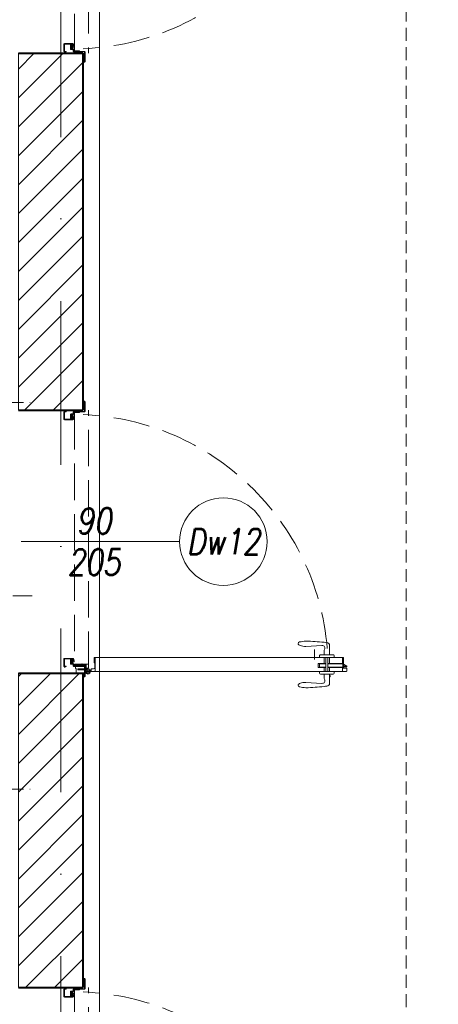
# Model space of a CAD drawing. Header units: metres. Extents: x 7408630 to 15602436, y 5561464 to 13303678.
# Tile 82 of 123: x 7414346 to 7414508, y 5563719 to 5564102. Entities that reach past the tile are written whole.
import ezdxf
from ezdxf.enums import TextEntityAlignment as Align

# ---------------------------------------------------------------- set-up
doc = ezdxf.new("R2010")
doc.units = ezdxf.units.M
doc.header["$MEASUREMENT"] = 0
for name, pattern in [('216-500', [2.5, 1.5, -1]), ('CARKOVANA', [7.5, 5, -2.5]), ('CENTER', [0.6, 0.375, -0.075, 0.075, -0.075]), ('DASHDOT', [25.4, 12.7, -6.35, 0, -6.35]), ('Hidden Line', [391.222223, 282.222223, -109]), ('STRICHPUNKTX2', [2, 1, -0.5, 0, -0.5])]:
    doc.linetypes.add(name, pattern=pattern)
for name, color, linetype, lineweight in [('!! 0_Opis_pom', 9, 'Continuous', 13), ('!! 0_Osie', 1, 'DASHDOT', 13), ('!! 1_drzwi opis', 151, 'Continuous', 9), ('!! 1_drzwi-linia', 213, 'Continuous', 5), ('!! 1_hatch projektowane ściany', 4, 'Continuous', 5), ('!! 1_OPIS POM NOWE', 140, 'Continuous', 5), ('!! 1_PROJ Sciany', 2, 'Continuous', 40), ('!! 2_wypos-sanitarne', 240, 'Continuous', 9), ('0-osie-liniA', 14, 'DASHDOT', 5), ('Granica', 112, 'Continuous', 80)]:
    doc.layers.add(name, color=color, linetype=linetype, lineweight=lineweight)
doc.layers.add('!! 1_Wyburzenia', color=252, linetype='CARKOVANA', lineweight=13, true_color=0x696969)
doc.styles.add('50', font='ROMANS.shx', dxfattribs={"width": 0.8, "oblique": 10, "height": 10})
doc.styles.add('ARIAL', font='tahoma.ttf')
pattern_1 = [(45, (-71376.923, 194378.116), (-5.61266008, 5.61266008), [])]

# ---------------------------------------------------------------- blocks, each defined once
blk = doc.blocks.new('gvb')
at = {"linetype": 'STRICHPUNKTX2', "ltscale": 5}
for p, q in [((130664.97, 14667.75), (130664.97, 14497.75)), ((130814.97, 14667.75), (130814.97, 14497.75)), ((130654.97, 14657.75), (130824.97, 14657.75)), ((130654.97, 14507.75), (130824.97, 14507.75))]:
    blk.add_line(p, q, dxfattribs=at)
at = {"linetype": '216-500', "ltscale": 5}
for p, q in [((130739.97, 14667.75), (130739.97, 14497.75)), ((130654.97, 14582.75), (130824.97, 14582.75)), ((130705.62, 14537.29), (130705.62, 14578.9))]:
    blk.add_line(p, q, dxfattribs=at)
for points in [[(130727.92, 14612.92), (130709.37, 14612.92)], [(130727.92, 14578.9), (130752.56, 14578.9), (130752.56, 14611.05)], [(130701.49, 14604.79), (130701.49, 14603.03), (130727.92, 14603.03)], [(130727.92, 14603.03), (130727.92, 14588.79)], [(130727.92, 14588.79), (130701.75, 14588.8)], [(130727.92, 14588.79), (130713.68, 14588.79)], [(130705.62, 14578.9), (130737.03, 14578.9)]]:
    blk.add_lwpolyline(points, dxfattribs=at)
blk.add_lwpolyline([(130701.75, 14588.8, 0.400619), (130695.72, 14582.06), (130695.72, 14529.31)], format="xyb", dxfattribs=at)
at = {"linetype": '216-500', "ltscale": 2}
blk.add_lwpolyline([(130713.68, 14588.79), (130713.68, 14588.79)], dxfattribs=at)
at = {"linetype": '216-500', "ltscale": 5}
for centre, radius in [((130739.97, 14582.75), 75), ((130740.04, 14640.53), 11.41), ((130753.4, 14560.11), 30.82), ((130753.4, 14560.11), 29.13)]:
    blk.add_circle(centre, radius, dxfattribs=at)
for centre, radius, start, end in [((130740.13, 14610.57), 12.44, 2.2135, 169.0878), ((130696.81, 14538.09), 8.85, 262.981, 5.2099)]:
    blk.add_arc(centre, radius, start, end, dxfattribs=at)
at = {"linetype": '216-500', "ltscale": 2}
blk.add_arc((130710.53, 14603.91), 9.09, 97.3287, 185.5564, dxfattribs=at)
blk = doc.blocks.new('BLOK OSI')
at = {"layer": '0-osie-liniA', "ltscale": 5}
blk.add_lwpolyline([(52592.21142, -193637.0088), (52592.21142, -199860.81919)], dxfattribs=at)
blk = doc.blocks.new('8544-EI60')
at = {"color": 254, "true_color": 0xe9d9be}
for p, q in [((-5.3, 0), (6, 0)), ((6, 0), (7.4, -1.4)), ((-7.5, -2.2), (-7.5, -2.2)), ((-7.5, -5.2), (-7.5, -5.2)), ((-7.5, -8.2), (-7.5, -8.2)), ((-5.6, -0.1), (-7.4, -1.9)), ((-5.5, -3), (-7.4, -4.9)), ((-5.5, -6), (-7.4, -7.9)), ((-5.5, -1.4), (-6.6, -2.6)), ((-5.5, -4.4), (-6.6, -5.6)), ((-5.5, -7.4), (-6.6, -8.6)), ((-5.5, -3), (-5.5, -1.4)), ((-5.5, -6), (-5.5, -4.4)), ((-5.5, -7.4), (-5.3, -8)), ((-5.3, -8), (-1.2, -8)), ((-4.5, -3.9), (-4.5, -1)), ((-4.5, -1), (5, -1)), ((-4.5, -3.9), (0.4, -2.7)), ((-4.5, -5), (0.1, -3.8)), ((-4.5, -7), (-4.5, -5)), ((-4.5, -7), (-1.2, -7)), ((-0.7, -8.5), (-1.1, -12.4)), ((0.3, -8.6), (-0.1, -12.1)), ((3.1, -13.5), (-0.1, -13.5)), ((0.1, -3.8), (5.2, -7.4)), ((3, -12.5), (0.3, -12.5)), ((0.4, -2.7), (5, -6.1)), ((5, -6.1), (5, -1)), ((6, -1.4), (6.6, -2.1)), ((6, -3.2), (6, -1.4)), ((6, -3.2), (7.4, -4.5)), ((6, -4.6), (6.6, -5.3)), ((6, -6), (6, -4.6)), ((6.7, -6.4), (7.5, -6)), ((7.5, -1.7), (7.5, -1.7)), ((7.5, -4.9), (7.5, -4.9)), ((7.5, -8), (7.6, -9.4))]:
    blk.add_line(p, q, dxfattribs=at)
for centre, radius, start, end in [((-5.3, -0.5), 0.5, 90, 135), ((-7, -2.2), 0.5, 135, 180), ((-7, -2.2), 0.5, 180, 315), ((-7, -5.2), 0.5, 135, 180), ((-7, -5.2), 0.5, 180, 315), ((-7, -8.2), 0.5, 135, 180), ((-7, -8.2), 0.5, 180, 315), ((-1.2, -8.5), 1.5, 354.4366, 90), ((-1.2, -8.5), 0.5, 354.4366, 90), ((0.4, -12.5), 1.5, 174.4366, 180.4125), ((-0.1, -12.5), 1, 180.4125, 270), ((0.3, -12.1), 0.4, 174.4366, 270), ((3, -11.5), 1, 270, 290.1212), ((3.1, -12.5), 1, 270, 288.9845), ((0.1, -3.8), 9.19, 290.1212, 302.4406), ((0.1, -3.8), 10.2, 288.9845, 310.5414), ((3.7, -9.5), 2.5, 302.4406, 54.3761), ((6.5, -6), 0.5, 180, 296.5747), ((7, -1.7), 0.5, 225, 0), ((7, -4.9), 0.5, 225, 0), ((5.1, -9.7), 2.5, 310.5414, 5.5701), ((7, -1.7), 0.5, 0, 45), ((7, -4.9), 0.5, 0, 45)]:
    blk.add_arc(centre, radius, start, end, dxfattribs=at)
blk = doc.blocks.new('zaw-dr-90-p')
at = {"color": 2, "linetype": 'CENTER', "ltscale": 0.2}
for p, q in [((12, 0), (-12, 0)), ((0, 12), (0, -12)), ((24.5, 24), (31, 24)), ((24.5, 19), (31, 19))]:
    blk.add_line(p, q, dxfattribs=at)
at = {"ltscale": 0.2}
for p, q in [((10, 12), (6.5, 12)), ((10, 0), (10, 6.5))]:
    blk.add_line(p, q, dxfattribs=at)
blk.add_lwpolyline([(10, 10), (10, 39), (6.5, 39), (6.5, 10)], dxfattribs=at)
blk.add_lwpolyline([(0, 6.5), (23.5, 6.5, 0.414214), (28, 11), (28, 31), (24.5, 31), (24.5, 11, -0.414214), (23.5, 10), (0, 10, 4.561698), (7.6, 6.5), (4.9, 4.2)], format="xyb", dxfattribs=at)
blk.add_lwpolyline([(-0.2, -0.2), (-2.5, -0.2), (-2.5, 0.2), (-0.2, 0.2), (-0.2, 2.5), (0.2, 2.5), (0.2, 0.2), (2.8, 0.2), (2.8, -0.2), (0.2, -0.2), (0.2, -2.8), (-0.2, -2.8)], close=True)
blk.add_circle((0, 0), 6.5, dxfattribs=at)
blk = doc.blocks.new('drzwi 90- sc 12')
h = blk.add_hatch()
h.set_pattern_fill('ANSI37', color=256, scale=0.022, angle=0.001, style=0)
h.set_pattern_definition([(45.0010491, (2407.02095, 648.17796), (-0.04939231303, 0.04939050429), []), (135.0010491, (2407.02095, 648.17796), (-0.04939050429, -0.04939231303), [])])
h.paths.add_polyline_path([(-13715.37, 20305.72), (-13715.57, 20305.72), (-13715.57, 20307.72), (-13715.37, 20307.72)])
h = blk.add_hatch()
h.set_pattern_fill('ANSI37', color=256, scale=0.022, angle=0.001, style=0)
h.set_pattern_definition([(135.0010491, (4473.9854, -4604.62511), (0.04939050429, 0.04939231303), []), (45.0010491, (4473.9854, -4604.62511), (0.04939231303, -0.04939050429), [])])
h.paths.add_polyline_path([(-13617.17, 20305.72), (-13616.97, 20305.72), (-13616.97, 20306.72), (-13617.17, 20306.72)])
h.paths.add_polyline_path([(-13617.17, 20306.72), (-13616.97, 20306.72), (-13616.97, 20307.72), (-13617.17, 20307.72)])
for p, q in [((-13620.32, 20410.16), (-13620.32, 20313.77)), ((-13618, 20409.86), (-13620.32, 20409.86)), ((-13616.12, 20410.26), (-13620.22, 20410.26)), ((-13616.12, 20410.26), (-13620, 20410.26)), ((-13618.17, 20410.26), (-13618.17, 20409.96)), ((-13618.17, 20410.26), (-13616.22, 20410.26)), ((-13618.17, 20410.26), (-13616.22, 20410.26)), ((-13618.17, 20409.96), (-13616.22, 20409.96)), ((-13618, 20404.16), (-13618, 20409.96)), ((-13617.9, 20404.16), (-13617.9, 20409.96)), ((-13617.77, 20410.26), (-13616.92, 20411.46)), ((-13616.92, 20410.26), (-13616.92, 20411.46)), ((-13616.62, 20411.46), (-13616.92, 20411.46)), ((-13616.62, 20411.46), (-13616.92, 20411.46)), ((-13616.62, 20410.26), (-13616.62, 20411.46)), ((-13616.62, 20410.26), (-13616.62, 20411.26)), ((-13616.62, 20410.66), (-13616.62, 20410.86)), ((-13616.5, 20404.16), (-13616.5, 20409.96)), ((-13616.4, 20404.16), (-13616.4, 20409.96)), ((-13614.92, 20409.86), (-13616.4, 20409.86)), ((-13616.22, 20410.26), (-13616.22, 20409.96)), ((-13616.22, 20409.96), (-13616.22, 20410.26)), ((-13616.12, 20410.26), (-13616.12, 20411.46)), ((-13616.12, 20411.46), (-13615.02, 20411.46)), ((-13614.92, 20411.36), (-13614.92, 20313.77)), ((-13618, 20404.76), (-13620.32, 20404.76)), ((-13616.4, 20404.76), (-13614.92, 20404.76)), ((-13620.32, 20404.16), (-13614.92, 20404.16)), ((-13620.32, 20403.36), (-13614.92, 20403.36)), ((-13618, 20402.76), (-13620.32, 20402.76)), ((-13618, 20400.34), (-13618, 20403.36)), ((-13617.9, 20400.84), (-13617.9, 20403.36)), ((-13616.5, 20400.84), (-13617.9, 20400.84)), ((-13617.9, 20400.84), (-13616.5, 20400.84)), ((-13616.5, 20400.84), (-13616.5, 20403.36)), ((-13616.4, 20400.34), (-13616.4, 20403.36)), ((-13616.4, 20402.76), (-13614.92, 20402.76)), ((-13619.54, 20398.92), (-13623.37, 20398.92)), ((-13619.54, 20398.92), (-13623.37, 20398.92)), ((-13618, 20400.34), (-13616.4, 20400.34)), ((-13620.32, 20313.47), (-13620.32, 20317.97)), ((-13614.92, 20312.27), (-13614.92, 20317.97)), ((-13614.92, 20313.77), (-13620.32, 20313.77)), ((-13618.22, 20313.37), (-13620.22, 20313.37)), ((-13618.22, 20313.67), (-13618.22, 20313.37)), ((-13618.22, 20313.67), (-13616.42, 20313.67)), ((-13615.92, 20313.17), (-13615.92, 20312.17)), ((-13617.77, 20311.12), (-13617.77, 20305.72)), ((-13617.77, 20311.12), (-13617.77, 20305.72)), ((-13617.37, 20309.92), (-13617.37, 20305.82)), ((-13616.17, 20309.92), (-13617.37, 20309.92)), ((-13616.17, 20309.92), (-13616.17, 20311.02)), ((-13615.92, 20312.17), (-13615.02, 20312.17)), ((-13715.57, 20308.32), (-13715.57, 20308.56)), ((-13715.57, 20307.69), (-13715.57, 20308.56)), ((-13715.57, 20307.82), (-13715.57, 20308.56)), ((-13715.57, 20307.72), (-13715.37, 20307.72)), ((-13715.77, 20301.96), (-13716.27, 20301.96)), ((-13616.77, 20301.96), (-13616.27, 20301.96))]:
    blk.add_line(p, q)
at = {"ltscale": 0.2}
for p, q in [((-13621.38, 20404.81), (-13624.98, 20404.81)), ((-13621.38, 20406.26), (-13621.38, 20401.26)), ((-13620.32, 20406.56), (-13621.08, 20406.56)), ((-13614.92, 20406.56), (-13614.16, 20406.56)), ((-13613.86, 20406.26), (-13613.86, 20401.26)), ((-13613.86, 20404.81), (-13610.26, 20404.81)), ((-13613.36, 20405.01), (-13613.36, 20404.81)), ((-13613.36, 20405.01), (-13612.86, 20405.01)), ((-13612.86, 20405.01), (-13612.86, 20404.81)), ((-13624.98, 20401.86), (-13624.58, 20395.61)), ((-13621.38, 20402.71), (-13622.87, 20402.71)), ((-13620.32, 20400.96), (-13621.08, 20400.96)), ((-13614.92, 20400.96), (-13614.16, 20400.96)), ((-13613.86, 20402.71), (-13612.38, 20402.71)), ((-13610.26, 20401.86), (-13610.66, 20395.61))]:
    blk.add_line(p, q, dxfattribs=at)
at = {"linetype": 'Hidden Line', "lineweight": 9, "ltscale": 0.05}
for p, q in [((-13616.27, 20311.12), (-13716.27, 20311.12)), ((-13715.07, 20305.72), (-13617.47, 20305.72))]:
    blk.add_line(p, q, dxfattribs=at)
for points in [[(-13665.27, 20284.96), (-13665.27, 20325.83)], [(-13615.57, 20309.64), (-13615.32, 20309.64), (-13615.32, 20309.82), (-13616.32, 20309.82), (-13616.32, 20309.64), (-13615.92, 20309.64)], [(-13715.37, 20307.72), (-13715.37, 20305.72), (-13715.57, 20305.72), (-13715.57, 20307.72)]]:
    blk.add_lwpolyline(points)
at = {"lineweight": 30}
for points in [[(-13716.27, 20308.92), (-13721.27, 20308.92)], [(-13716.27, 20308.92), (-13716.27, 20296.92)], [(-13614.27, 20308.92), (-13609.27, 20308.92)], [(-13614.27, 20308.92), (-13614.27, 20296.92)]]:
    blk.add_lwpolyline(points, dxfattribs=at)
at = {"ltscale": 0.2}
for points in [[(-13715.57, 20307.51), (-13715.57, 20309.48, 0.414214), (-13715.91, 20309.82), (-13719.43, 20309.82, 0.414214), (-13719.77, 20309.48), (-13719.77, 20308.92), (-13719.59, 20308.92), (-13719.59, 20309.48, -0.414214), (-13719.43, 20309.64), (-13716.97, 20309.64)], [(-13716.97, 20309.64), (-13715.91, 20309.64, -0.414214), (-13715.75, 20309.48), (-13715.75, 20307.51)], [(-13615.92, 20309.64), (-13616.63, 20309.64, 0.414214), (-13616.79, 20309.48), (-13616.79, 20305.58, -0.414214), (-13617.13, 20305.24), (-13617.58, 20305.24, 0.414214), (-13617.74, 20305.08), (-13617.74, 20304.48, -0.414214), (-13618.08, 20304.14), (-13619.26, 20304.14, -0.414214), (-13619.6, 20304.48), (-13619.6, 20305.15, 1), (-13619.79, 20305.15), (-13619.79, 20301.96, 0.414214), (-13619.63, 20301.8), (-13617.11, 20301.8, 0.414214), (-13616.95, 20301.96), (-13616.95, 20302.52), (-13616.77, 20302.52), (-13616.77, 20301.96, -0.414214), (-13617.11, 20301.62), (-13619.63, 20301.62, -0.414214), (-13619.97, 20301.96), (-13619.97, 20305.15, -1), (-13619.42, 20305.15), (-13619.42, 20304.48, 0.414214), (-13619.26, 20304.32), (-13618.08, 20304.32, 0.414214), (-13617.92, 20304.48), (-13617.92, 20305.08, -0.414214), (-13617.58, 20305.42), (-13617.13, 20305.42, 0.414214), (-13616.97, 20305.58), (-13616.97, 20309.48, -0.414214), (-13616.63, 20309.82), (-13613.11, 20309.82, -0.414214), (-13612.77, 20309.48), (-13612.77, 20308.92), (-13612.95, 20308.92), (-13612.95, 20309.48, 0.414214), (-13613.11, 20309.64), (-13615.57, 20309.64)], [(-13616.43, 20309.49), (-13616.43, 20309.64), (-13616.63, 20309.64, 0.414214), (-13616.79, 20309.48), (-13616.79, 20306.14), (-13615.99, 20306.14), (-13615.99, 20306.34), (-13614.39, 20306.34), (-13614.39, 20309.64), (-13614.93, 20309.64), (-13614.93, 20309.49)], [(-13715.75, 20307.76), (-13715.75, 20305.58, 0.414214), (-13715.41, 20305.24), (-13714.96, 20305.24, -0.414214), (-13714.8, 20305.08), (-13714.8, 20304.48, 0.414214), (-13714.46, 20304.14), (-13713.28, 20304.14, 0.414214), (-13712.94, 20304.48), (-13712.94, 20305.15, -1), (-13712.75, 20305.15), (-13712.75, 20301.96, -0.414214), (-13712.91, 20301.8), (-13715.43, 20301.8, -0.414214), (-13715.59, 20301.96), (-13715.59, 20302.52), (-13715.77, 20302.52), (-13715.77, 20301.96, 0.414214), (-13715.43, 20301.62), (-13712.91, 20301.62, 0.414214), (-13712.57, 20301.96), (-13712.57, 20305.15, 1), (-13713.12, 20305.15), (-13713.12, 20304.48, -0.414214), (-13713.28, 20304.32), (-13714.46, 20304.32, -0.414214), (-13714.62, 20304.48), (-13714.62, 20305.08, 0.414214), (-13714.96, 20305.42), (-13715.41, 20305.42, -0.414214), (-13715.57, 20305.58), (-13715.57, 20307.64)]]:
    blk.add_lwpolyline(points, format="xyb", dxfattribs=at)
for points in [[(-13616.97, 20307.72), (-13617.17, 20307.72), (-13617.17, 20305.72), (-13616.97, 20305.72)], [(-13616.79, 20308.82), (-13616.97, 20308.82), (-13616.97, 20307.42), (-13616.79, 20307.42)]]:
    blk.add_lwpolyline(points, close=True)
for centre, radius, start, end in [((-13620.22, 20410.16), 0.1, 90, 180), ((-13615.02, 20411.36), 0.1, 0, 90), ((-13620.22, 20313.47), 0.1, 180, 270), ((-13616.42, 20313.17), 0.5, 0, 90), ((-13616.27, 20311.02), 0.1, 0, 90), ((-13615.02, 20312.27), 0.1, 270, 0), ((-13617.47, 20305.82), 0.1, 270, 0)]:
    blk.add_arc(centre, radius, start, end)
for centre, radius, start, end in [((-13624.98, 20403.76), 1.05, 90, 180), ((-13621.08, 20406.26), 0.3, 90, 180), ((-13614.16, 20406.26), 0.3, 0, 90), ((-13610.26, 20403.76), 1.05, 0, 90), ((-13623.93, 20401.96), 1.05, 58.6119, 185.465), ((-13622.87, 20403.71), 1, 238.6119, 270), ((-13621.08, 20401.26), 0.3, 180, 270), ((-13614.16, 20401.26), 0.3, 270, 0), ((-13612.38, 20403.71), 1, 270, 301.3881), ((-13611.31, 20401.96), 1.05, 354.535, 121.3881), ((-13625.63, 20393.35), 0.74, 198.9246, 270), ((-13609.61, 20393.35), 0.74, 270, 341.0754)]:
    blk.add_arc(centre, radius, start, end, dxfattribs=at)
at = {"linetype": 'Hidden Line', "lineweight": 9, "ltscale": 0.05}
blk.add_arc((-13615.5, 20305.14), 99.12, 94.8005, 177.6944, dxfattribs=at)
at = {"ltscale": 0.2}
blk.add_ellipse((-13625.63, 20395.61), major_axis=(0, 3), ratio=0.347016, start_param=3.132997, end_param=4.712389, dxfattribs=at)
at = {"ltscale": 0.2, "extrusion": (0, 0, -1)}
blk.add_ellipse((-13609.62, 20395.61), major_axis=(0, 3), ratio=0.347016, start_param=3.132997, end_param=4.712389, dxfattribs=at)
at = {"ltscale": 0.2}
for points in [[(-13626.03, 20403.76), (-13626.09, 20403.41), (-13626.32, 20401.88), (-13626.44, 20399.16), (-13626.83, 20395.94), (-13626.48, 20393.94), (-13626.33, 20393.11)], [(-13609.21, 20403.76), (-13609.16, 20403.41), (-13608.93, 20401.88), (-13608.8, 20399.16), (-13608.41, 20395.94), (-13608.76, 20393.94), (-13608.91, 20393.11)]]:
    blk.add_open_spline(points, degree=3, knots=[0, 0, 0, 0, 1.06066, 4.623314, 8.177981, 10.699943, 10.699943, 10.699943, 10.699943], dxfattribs=at)
at = {"xscale": 0.09999999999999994, "yscale": 0.09999999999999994, "zscale": 0.09999999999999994, "rotation": 180.0000000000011}
for name, p in [('zaw-dr-90-p', (-13614.92, 20310.92)), ('8544-EI60', (-13618.67, 20304.32))]:
    blk.add_blockref(name, p, dxfattribs=at)
at = {"extrusion": (0, 0, -1), "xscale": 0.09999999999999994, "yscale": 0.09999999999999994, "zscale": -0.1, "rotation": 179.9999999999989}
blk.add_blockref('8544-EI60', (13713.87, 20304.32), dxfattribs=at)
blk = doc.blocks.new('1_ok-opis')
blk.add_line((0, 111.61), (0, 50))
blk.add_circle((0, 128.61), 17)
at = {"style": '50', "oblique": 10, "width": 0.8}
for tag, rotation, p in [('NR', 90, (0, 128.61)), ('NR', 270, (0, 128.61)), ('SZEROKOŚĆ', 90, (-8, 78.29)), ('WYSOKOŚĆ', 270, (-8, 78.29)), ('SZEROKOŚĆ', 270, (8, 78.29)), ('WYSOKOŚĆ', 90, (8, 78.29))]:
    blk.add_attdef(tag, text='', height=10, rotation=rotation, dxfattribs=at).set_placement(p, align=Align.MIDDLE)
blk = doc.blocks.new('A$C9c944097')
at = {"layer": '!! 1_hatch projektowane ściany'}
h = blk.add_hatch(dxfattribs=at)
h.set_pattern_fill('ANSI31', color=256, scale=2.5)
h.set_pattern_definition(pattern_1)
h.paths.add_polyline_path([(3642.5, -3168.47213), (3667.5, -3168.47213), (3667.5, -3306.97213), (3642.5, -3306.97213)])
h = blk.add_hatch(dxfattribs=at)
h.set_pattern_fill('ANSI31', color=256, scale=2.5)
h.set_pattern_definition(pattern_1)
h.paths.add_polyline_path([(3642.5, -3408.97213), (3667.5, -3408.97213), (3667.5, -3530.97213), (3642.5, -3530.97213)])
for points in [[(3642.5, -3168.47213), (3667.5, -3168.47213), (3667.5, -3306.97213), (3642.5, -3306.97213)], [(3642.5, -3408.97213), (3667.5, -3408.97213), (3667.5, -3530.97213), (3642.5, -3530.97213)]]:
    blk.add_lwpolyline(points, close=True, dxfattribs=at)
at = {"layer": '!! 1_OPIS POM NOWE'}
blk.add_lwpolyline([(3674.0023, -3636.47213), (4073.5, -3636.47213), (4073.5, -3061.47213), (3674.0023, -3061.47213)], close=True, dxfattribs=at)
at = {"layer": '!! 1_PROJ Sciany'}
for points in [[(3642.5, -3168.47213), (3667.5, -3168.47213)], [(3667.5, -3168.47213), (3667.5, -3306.97213)], [(3642.5, -3306.97213), (3667.5, -3306.97213)], [(3642.5, -3408.97213), (3667.5, -3408.97213)], [(3667.5, -3408.97213), (3667.5, -3530.97213)], [(3642.5, -3530.97213), (3667.5, -3530.97213)]]:
    blk.add_lwpolyline(points, dxfattribs=at)
at = {"layer": '!! 1_Wyburzenia'}
blk.add_lwpolyline([(3793.16653, 726.38504), (3793.16653, -5421.62172)], dxfattribs=at)
at = {"layer": '!! 0_Osie'}
blk.add_blockref('BLOK OSI', (-48933.21142, 194439.57635), dxfattribs=at)
at = {"layer": '!! 1_drzwi opis'}
ref = blk.add_blockref('1_ok-opis', (3593.53455, -3357.97216), dxfattribs=dict(at, xscale=-1, rotation=269.9999963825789))
ref.add_attrib('WYSOKOŚĆ', '90', dxfattribs={"layer": '0', "height": 10, "rotation": 359.9999964, "style": '50', "oblique": 10, "width": 0.8}).set_placement((3671.8254, -3349.97217), align=Align.MIDDLE)
ref.add_attrib('SZEROKOŚĆ', '205', dxfattribs={"layer": '0', "height": 10, "rotation": 359.9999964, "style": '50', "oblique": 10, "width": 0.8}).set_placement((3671.8254, -3365.97217), align=Align.MIDDLE)
ref.add_attrib('NR', 'Dw12', dxfattribs={"layer": '0', "height": 10, "rotation": 359.9999964, "style": '50', "oblique": 10, "width": 0.8}).set_placement((3722.1458, -3357.97217), align=Align.MIDDLE)
at = {"layer": '!! 1_drzwi-linia', "xscale": -1, "rotation": 270}
blk.add_blockref('drzwi 90- sc 12', (-16641.42434, 10547.79758), dxfattribs=at)
at = {"layer": '!! 1_drzwi-linia', "rotation": 270}
for p in [(-16641.42434, -17023.24183), (-16641.42434, -17247.24183)]:
    blk.add_blockref('drzwi 90- sc 12', p, dxfattribs=at)
at = {"layer": '!! 2_wypos-sanitarne', "xscale": -1, "rotation": 90}
blk.add_blockref('gvb', (18145.63705, 127360.99644), dxfattribs=at)
at = {"layer": '!! 0_Opis_pom', "ltscale": 0.7, "style": 'ARIAL'}
for tag, p in [('B2,14', (2497.12282, -23.97252)), ('B2,12', (1965.56932, -35.77631)), ('B2,11', (1692.08817, -60.77765)), ('B2,16', (3818.15438, -63.71828)), ('B2,19.1', (5324.74708, -87.92078)), ('B2,17', (4129.82322, -93.25972)), ('B2,10', (1351.71035, -111.25665)), ('B2,15', (3189.46558, -109.69496)), ('B2,13', (2272.99389, -121.89624)), ('A2,5', (1075.52681, -127.78965)), ('B2,18', (4545.51277, -234.12017)), ('B2,19', (5775.76711, -239.42159)), ('A2,4', (318.83322, -329.3265)), ('A2.1', (994.53557, -353.44633)), ('B2.7', (3171.3557, -458.01164)), ('A2.2', (994.53557, -692.67095)), ('B2.2', (3599.26223, -690.3637)), ('B2,21', (4593.23787, -912.69388)), ('A2.3', (455.44717, -940.66614)), ('B2,9', (1798.58924, -939.09545)), ('B2,4', (3116.67143, -940.65712)), ('B2,3', (3297.35823, -941.16418)), ('B2,8', (2517.28573, -960.07338)), ('B2,20', (5834.09772, -965.70749)), ('B2.1', (3927.81794, -970.24709)), ('B2,5', (3309.56672, -1129.12418)), ('B2,6', (3122.36837, -1171.43557)), ('C2,2', (3435.86614, -1487.77973)), ('C2,1', (3957.73656, -2408.10352)), ('C2,3', (3457.72791, -2555.15039)), ('D1,1', (2554.19917, -3205.91504)), ('C2,4', (3866.78124, -3285.77383)), ('D1,4', (1780.27581, -3366.18103)), ('D1,6', (1380.86316, -3373.10994)), ('D1,3', (2098.36626, -3546.18257)), ('C2,5', (3178.15957, -3610.67242)), ('D1,5', (1914.6928, -3621.18339)), ('D1,2', (2201.15492, -3794.18451)), ('D1,7', (477.95048, -4408.76849)), ('D1,8', (338.43039, -4834.32895))]:
    blk.add_attdef(tag, text='', height=11.968, dxfattribs=at).set_placement(p, align=Align.MIDDLE_CENTER)
at = {"layer": '!! 1_OPIS POM NOWE', "style": 'ARIAL'}
for tag, p in [('C2.5B', (3593.7377, -3168.5911)), ('C2,5C', (3526.78796, -3281.02046)), ('C2.4', (3997.15534, -3347.99835)), ('E2,2', (2945.33506, -3413.31629)), ('C2,5A', (3566.4961, -3615.37865)), ('E2.9', (3984.52714, -3783.77287)), ('E2.7', (4645.53364, -3784.14655)), ('D1,2', (2903.25587, -3794.18451)), ('E2.2', (3405.83089, -4049.74196)), ('E2.8', (4380.36687, -4058.97571)), ('E2.6', (5154.87983, -4066.29138)), ('E2.1', (4427.07303, -4318.94156)), ('E2,3', (3401.59976, -4465.83792)), ('E2.4', (3758.95342, -4705.0924)), ('E2.5', (5238.11734, -4786.79525))]:
    blk.add_attdef(tag, text='', height=11.968, dxfattribs=at).set_placement(p, align=Align.MIDDLE_CENTER)

msp = doc.modelspace()

# ---------------------------------------------------------------- block references
at = {"layer": 'Granica'}
msp.add_blockref('A$C9c944097', (7410702.59401, 5567256.9858), dxfattribs=at)

doc.saveas('drawing.dxf')
